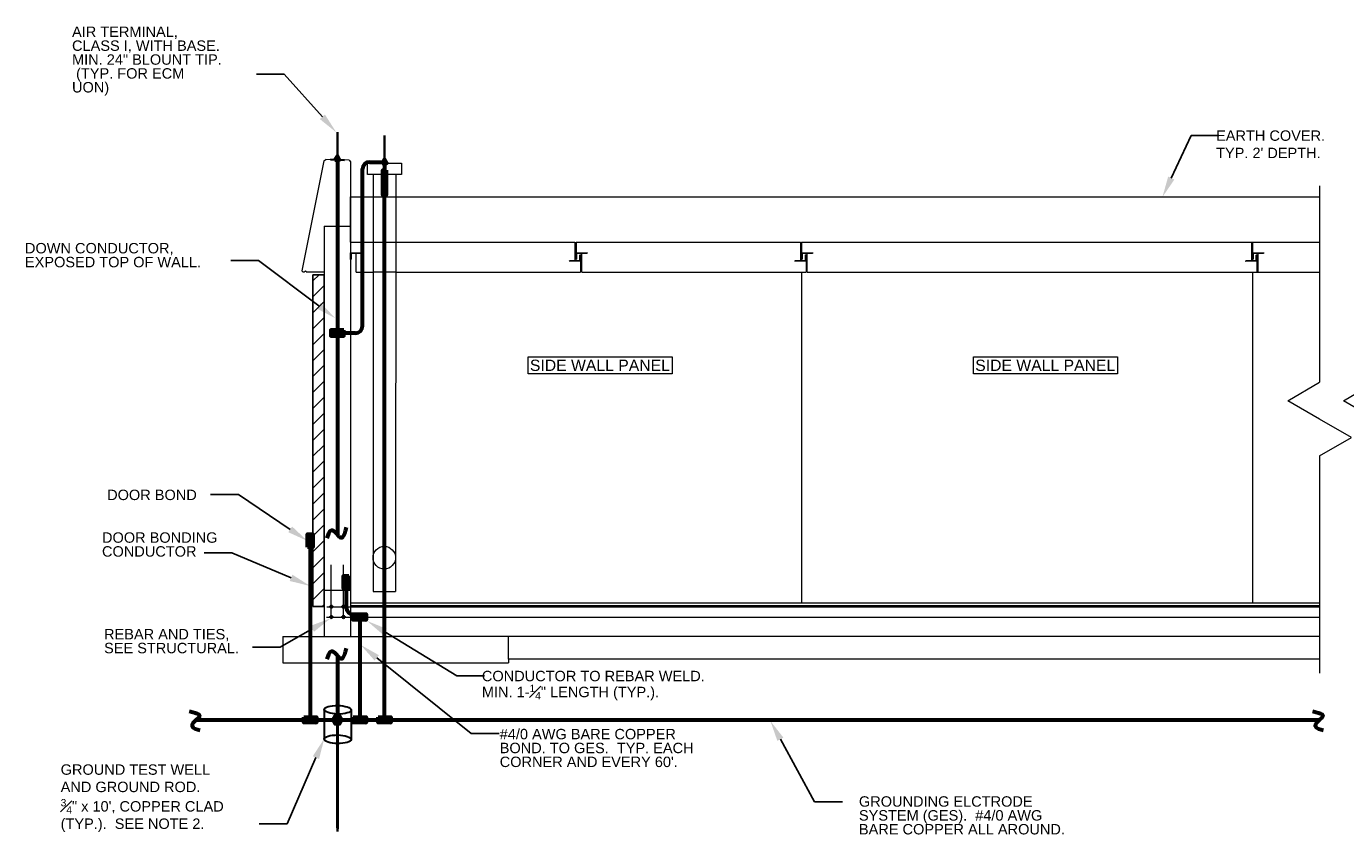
# Model space of a CAD drawing. Header units: inches. Extents: x 119 to 13708, y 367 to 7376.
# Tile 15 of 21: x 3656 to 4797, y 1289 to 1989. Entities that reach past the tile are written whole.
import ezdxf
from ezdxf import colors
from ezdxf.entities.mleader import LeaderData, LeaderLine
from ezdxf.enums import TextEntityAlignment as Align
from ezdxf.math import Vec2, Vec3

# ---------------------------------------------------------------- set-up
doc = ezdxf.new("R2010")
doc.units = ezdxf.units.IN
doc.header["$MEASUREMENT"] = 0
doc.linetypes.add('DASHED2', pattern=[0.375, 0.25, -0.125])
for name, color, linetype, lineweight in [('E-AIR-TERM', 3, 'Continuous', 35), ('E-ANNO-TEXT', 7, 'Continuous', 25), ('E-GND-COND', 92, 'DASHED2', 60), ('E-GND-GES', 92, 'Continuous', 60), ('E-ISO-BLDG', 253, 'Continuous', 9), ('E-LPS-COND', 92, 'Continuous', 60), ('S-201 Elevations [E-201 Reference]$0$E-REF', 253, 'Continuous', 9), ('S-201 Elevations [E-201 Reference]$0$Level 1', 7, 'Continuous', 0)]:
    doc.layers.add(name, color=color, linetype=linetype, lineweight=lineweight)
doc.styles.add("S-201 Elevations [E-201 Reference]$0$_1 4 1'-0", font='arial.ttf', dxfattribs={"height": 6})
doc.styles.get("Standard").update_dxf_attribs({"font": 'arial.ttf'})
doc.dimstyles.new("S-201 Elevations [E-201 Reference]$0$1 4 1'-0", dxfattribs={"dimtxt": 6, "dimasz": 9, "dimexe": 3, "dimexo": 3, "dimgap": 3, "dimtad": 1, "dimdec": 0, "dimzin": 11, "dimdsep": 46, "dimlunit": 3, "dimtxsty": "S-201 Elevations [E-201 Reference]$0$_1 4 1'-0", "dimcen": 0.09, "dimadec": 4, "dimazin": 3, "dimtfac": 1, "dimtdec": 0, "dimtofl": 0, "dimtmove": 0, "dimatfit": 3, "dimfxl": 1, "dimfrac": 2, "dimtolj": 1, "dimtzin": 11, "dimarcsym": 0})

# ---------------------------------------------------------------- blocks, each defined once
blk = doc.blocks.new('S-201 Elevations [E-201 Reference]$0$l6x312x516-e_78')
at = {"layer": 'S-201 Elevations [E-201 Reference]$0$Level 1', "color": 9, "extrusion": (0, 0, -1)}
for p, q in [((0, 0), (0, 19.1)), ((0, 19.1), (0, 19.1)), ((0, 19.1), (0, 19.1)), ((11.1, 0), (0, 0)), ((1, 18.1), (1, 18.1)), ((1, 18.1), (1, 1.9)), ((1, 1.9), (1, 1.9)), ((1.9, 1), (1.9, 1)), ((1.9, 1), (10.2, 1)), ((10.2, 1), (10.2, 1)), ((11.1, 0), (11.1, 0)), ((11.1, 0), (11.1, 0))]:
    blk.add_line(p, q, dxfattribs=at)
for centre, start, end in [((0, 18.1), 90, 180.0033), ((-1.9, 1.9), 269.9979, 359.9967), ((-10.2, 0), 90.0021, 180.0021)]:
    blk.add_arc(centre, 0.952, start, end, dxfattribs=at)
blk = doc.blocks.new('*D58')
at = {"layer": 'Defpoints', "color": 0, "transparency": 16777216}
for p in [(1257.6, 1367.3), (1290.7, 1367.3), (1212.1, 1013.9)]:
    blk.add_point(p, dxfattribs=at)
at = {"layer": 'S-201 Elevations [E-201 Reference]$0$E-REF', "color": 0, "lineweight": -2, "transparency": 16777216}
for p, q in [((1260.6, 1367.3), (1293.7, 1367.3)), ((1290.7, 1022.9), (1290.7, 1358.3)), ((1215.1, 1013.9), (1293.7, 1013.9))]:
    blk.add_line(p, q, dxfattribs=at)
at = {"layer": 'S-201 Elevations [E-201 Reference]$0$E-REF', "color": 0, "transparency": 16777216}
for points in [[(1289.2, 1358.3), (1292.2, 1358.3), (1290.7, 1367.3)], [(1289.2, 1022.9), (1292.2, 1022.9), (1290.7, 1013.9)]]:
    blk.add_solid(points, dxfattribs=at)
at = {"layer": 'S-201 Elevations [E-201 Reference]$0$E-REF', "color": 0, "transparency": 16777216, "insert": (1284.6, 1169.4), "char_height": 6, "attachment_point": 5, "rotation": 90, "style": "S-201 Elevations [E-201 Reference]$0$_1 4 1'-0"}
blk.add_mtext('\\A1;         29\'-5"', dxfattribs=at)
blk = doc.blocks.new('S-201 Elevations [E-201 Reference]')
at = {"layer": 'S-201 Elevations [E-201 Reference]$0$E-REF'}
h = blk.add_hatch(dxfattribs=at)
h.set_pattern_fill('HATCH', color=9, scale=1.624893, style=0, pattern_type=2)
h.set_pattern_definition([(45, (0.847, 1132.959), (-6.89384, 6.89384), [])])
h.paths.add_polyline_path([(-22.8, 1013.1), (-13, 1013.1), (-13, 1299.9), (-22.8, 1299.9)])
at = {"layer": 'S-201 Elevations [E-201 Reference]$0$E-REF', "extrusion": (0, 0, -1)}
h = blk.add_hatch(dxfattribs=at)
h.set_pattern_fill('HATCH', color=9, scale=1.624893, style=0, pattern_type=2)
h.set_pattern_definition([(45, (-1178.767, 1132.959), (-6.89384, 6.89384), [])])
h.paths.add_polyline_path([(-1212.1, 1013.1), (-1202.4, 1013.1), (-1202.4, 1299.9), (-1212.1, 1299.9)])
at = {"layer": 'S-201 Elevations [E-201 Reference]$0$E-REF', "color": 9}
for p, q in [((-13.3, 1398.6), (-32.3, 1303.5)), ((-13.3, 1398.6), (-11.8, 1399.8)), ((8.5, 1399), (-11.8, 1399.8)), ((8.5, 1399), (9.7, 1397.8)), ((9.7, 1397.8), (9.7, 1302.3)), ((1180.9, 1399), (1179.6, 1397.8)), ((1179.6, 1397.8), (1179.6, 1302.3)), ((1180.9, 1399), (1201.2, 1399.8)), ((1202.6, 1398.6), (1201.2, 1399.8)), ((1202.6, 1398.6), (1221.7, 1303.5)), ((29.3, 1386.8), (29.3, 1026.1)), ((48.8, 1386.8), (48.6, 1026.1)), ((1140.6, 1386.8), (1140.6, 1367.3)), ((1160.1, 1386.8), (1160.1, 1367.3)), ((847.7, 1376.9), (847.7, 1207)), ((895.9, 1376.9), (895.9, 1207)), ((9.7, 1328.3), (9.7, 1367.3)), ((9.7, 1367.3), (847.7, 1367.3)), ((895.9, 1367.3), (1179.6, 1367.3)), ((-13, 1342.1), (9.7, 1342.1)), ((-13, 1342.1), (-13, 987.1)), ((1202.4, 1342.1), (1179.6, 1342.1)), ((1202.4, 1342.1), (1202.4, 987.1)), ((9.7, 1328.3), (9.7, 1319)), ((9.7, 1328.3), (29.3, 1328.3)), ((29.3, 1328.3), (49.3, 1328.3)), ((48.8, 1328.3), (203.7, 1328.3)), ((203.7, 1328.3), (203.7, 1312.2)), ((204.7, 1328.3), (204.7, 1319)), ((204.7, 1328.3), (398.7, 1328.3)), ((398.7, 1328.3), (398.7, 1312.2)), ((399.7, 1328.3), (847.7, 1328.3)), ((399.7, 1328.3), (399.7, 1319)), ((788.7, 1328.3), (788.7, 1312.2)), ((789.7, 1328.3), (789.7, 1319)), ((895.9, 1328.3), (983.6, 1328.3)), ((983.6, 1328.3), (983.6, 1312.2)), ((984.7, 1328.3), (1178.6, 1328.3)), ((984.7, 1328.3), (984.7, 1319)), ((1179.6, 1328.3), (1160, 1328.3)), ((1179.6, 1328.3), (1179.6, 1319)), ((14.6, 1302.3), (14.6, 1318.5)), ((209.6, 1302.3), (209.6, 1318.5)), ((404.6, 1302.3), (404.6, 1318.5)), ((794.5, 1302.3), (794.5, 1318.5)), ((989.5, 1302.3), (989.5, 1318.5)), ((1174.8, 1302.3), (1174.8, 1318.5)), ((-31.3, 1302.3), (-32.3, 1303.5)), ((-30.3, 1302.3), (-31.3, 1302.3)), ((-13, 1302.3), (-27.9, 1302.3)), ((9.7, 1302.3), (9.7, 987.1)), ((14.6, 1302.3), (29.3, 1302.3)), ((48.7, 1302.3), (29.3, 1302.3)), ((48.7, 1302.3), (208.6, 1302.3)), ((208.6, 1311.7), (208.6, 1302.3)), ((209.6, 1302.3), (403.6, 1302.3)), ((399.7, 1302.3), (399.7, 1016.3)), ((403.6, 1311.7), (403.6, 1302.3)), ((404.6, 1302.3), (847.7, 1302.3)), ((789.7, 1302.3), (789.7, 1016.3)), ((793.5, 1311.7), (793.5, 1302.3)), ((895.9, 1302.3), (988.5, 1302.3)), ((988.5, 1311.7), (988.5, 1302.3)), ((989.5, 1302.3), (1174.8, 1302.3)), ((1179.6, 1302.3), (1179.6, 987.1)), ((1179.6, 1302.3), (1179.6, 1016.3)), ((1202.4, 1302.3), (1217.2, 1302.3)), ((1219.6, 1302.3), (1220.7, 1302.3)), ((1220.7, 1302.3), (1221.7, 1303.5)), ((1179.7, 1226.2), (1179.7, 1230.9)), ((847.7, 1143.4), (847.7, 955.3)), ((895.9, 1143.4), (895.9, 955.3)), ((9.7, 1026.9), (-13, 1026.9)), ((1179.6, 1026.9), (1202.4, 1026.9)), ((9.7, 1016.3), (847.7, 1016.3)), ((29.2, 1026.1, 0), (48.6, 1026.1, 0)), ((895.9, 1016.3), (1179.6, 1016.3)), ((9.7, 1013.9), (847.7, 1013.9)), ((895.9, 1013.9), (1179.6, 1013.9)), ((-48.8, 987.1), (-48.8, 964.3)), ((-48.8, 987.1), (45.5, 987.1)), ((847.7, 987.1), (45.5, 987.1)), ((146.2, 967.6), (146.2, 987.1)), ((1121.1, 987.1), (895.9, 987.1)), ((1020.4, 967.6), (1020.4, 987.1)), ((1215.4, 987.1), (1121.1, 987.1)), ((1215.4, 987.1), (1215.4, 964.3)), ((-48.8, 964.3), (146.2, 964.3)), ((146.2, 967.6), (146.2, 964.3)), ((847.7, 967.6), (146.2, 967.6)), ((1020.4, 967.6), (895.9, 967.6)), ((1020.4, 967.6), (1020.4, 964.3)), ((1215.4, 964.3), (1020.4, 964.3))]:
    blk.add_line(p, q, dxfattribs=at)
at = {"layer": 'S-201 Elevations [E-201 Reference]$0$E-REF', "color": 9, "flags": 128}
for points in [[(-30.3, 1302.3), (-29.1, 1303.5), (-27.9, 1302.3)], [(1219.6, 1302.3), (1218.4, 1303.5), (1217.2, 1302.3)]]:
    blk.add_lwpolyline(points, dxfattribs=at)
at = {"layer": 'S-201 Elevations [E-201 Reference]$0$E-REF', "color": 9}
for points in [[(847.7, 1175.2), (820.2, 1191.1), (847.7, 1207), (847.7, 1207)], [(895.9, 1175.2), (868.3, 1191.1), (895.9, 1207), (895.9, 1207)], [(847.7, 1143.4), (875.2, 1159.3), (847.7, 1175.2), (847.7, 1175.2)], [(895.9, 1143.4), (923.4, 1159.3), (895.9, 1175.2), (895.9, 1175.2)]]:
    blk.add_lwpolyline(points, dxfattribs=at)
blk.add_circle((38.9, 1055.3, 0), 9.75, dxfattribs=at)
for points in [[(24.4, 1396.5), (53.7, 1396.5), (53.7, 1386.8), (24.4, 1386.8)], [(1164.9, 1396.5), (1135.7, 1396.5), (1135.7, 1386.8), (1164.9, 1386.8)], [(-22.8, 1299.9), (-13, 1299.9), (-13, 1013.1), (-22.8, 1013.1)], [(-22.8, 1013.1), (-13, 1013.1), (-13, 1299.9), (-22.8, 1299.9)], [(1212.1, 1299.9), (1202.4, 1299.9), (1202.4, 1013.1), (1212.1, 1013.1)], [(1212.1, 1013.1), (1202.4, 1013.1), (1202.4, 1299.9), (1212.1, 1299.9)], [(163.4, 1228.9), (287.8, 1228.9), (287.8, 1214.4), (163.4, 1214.4)], [(548.5, 1228.9), (672.9, 1228.9), (672.9, 1214.3), (548.5, 1214.3)], [(938.4, 1228.9), (1062.9, 1228.9), (1062.9, 1214.4), (938.4, 1214.4)]]:
    blk.add_3dface(points, dxfattribs=at)
for p, xscale, yscale, zscale, rotation in [((9.7, 1319), 0.5117772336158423, 0.5117772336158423, 0.5117772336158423, 270), ((208.6, 1311.7), 0.5117772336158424, 0.5117772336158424, 0.5117772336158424, 90), ((204.7, 1319), 0.5117772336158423, 0.5117772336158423, 0.5117772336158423, 270), ((403.6, 1311.7), 0.5117772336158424, 0.5117772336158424, 0.5117772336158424, 90), ((399.7, 1319), 0.5117772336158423, 0.5117772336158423, 0.5117772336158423, 270), ((793.5, 1311.7), 0.5117772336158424, 0.5117772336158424, 0.5117772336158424, 90), ((789.7, 1319), 0.5117772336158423, 0.5117772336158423, 0.5117772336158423, 270), ((988.5, 1311.7), 0.5117772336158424, 0.5117772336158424, 0.5117772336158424, 90), ((984.7, 1319), 0.5117772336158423, 0.5117772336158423, 0.5117772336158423, 270)]:
    blk.add_blockref('S-201 Elevations [E-201 Reference]$0$l6x312x516-e_78', p, dxfattribs=dict(at, xscale=xscale, yscale=yscale, zscale=zscale, rotation=rotation))
at = {"layer": 'S-201 Elevations [E-201 Reference]$0$E-REF', "color": 9, "extrusion": (0, 0, -1), "xscale": 0.5117772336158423, "yscale": 0.5117772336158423, "zscale": 0.5117772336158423, "rotation": 270}
blk.add_blockref('S-201 Elevations [E-201 Reference]$0$l6x312x516-e_78', (-1179.6, 1319), dxfattribs=at)
at = {"layer": 'S-201 Elevations [E-201 Reference]$0$E-REF', "color": 9, "style": "S-201 Elevations [E-201 Reference]$0$_1 4 1'-0"}
for p in [(164.8, 1221.7), (549.9, 1221.7), (939.9, 1221.7)]:
    blk.add_text('SIDE WALL PANEL', height=9.749, dxfattribs=at).set_placement(p, align=Align.MIDDLE_LEFT)
at = {"layer": 'S-201 Elevations [E-201 Reference]$0$E-REF', "color": 9}
dim = blk.add_linear_dim(base=(1290.7, 1367.3), p1=(1212.1, 1013.9), p2=(1257.6, 1367.3), angle=90, text='         <>', dimstyle="S-201 Elevations [E-201 Reference]$0$1 4 1'-0", dxfattribs=at)
dim.commit()
dim.dimension.update_dxf_attribs({"geometry": '*D58', "text_midpoint": (1290.7, 1169.4), "dimtype": 128})

msp = doc.modelspace()

# ---------------------------------------------------------------- hatches: boundary and pattern name
at = {"layer": 'E-GND-COND', "linetype": 'Continuous', "transparency": 33554687}
h = msp.add_hatch(color=0, dxfattribs=at)
h.dxf.hatch_style = 1
h.paths.add_polyline_path([(3964.37316, 1842.53317), (3967.07316, 1842.53317), (3967.07316, 1853.33317), (3964.37316, 1853.33317)])
at = {"layer": 'E-GND-GES'}
h = msp.add_hatch(color=0, dxfattribs=at)
h.dxf.hatch_style = 1
h.paths.add_polyline_path([(3919.46626, 1725.64365), (3930.57294, 1725.64365), (3925.0196, 1723.26672), (3919.46626, 1723.26672)])
h.paths.add_polyline_path([(3930.57294, 1725.64365), (3930.57294, 1723.26672), (3925.0196, 1723.26672)], flags=17)
h.paths.add_polyline_path([(3925.0196, 1723.26672), (3930.57294, 1723.26672), (3930.57294, 1720.88979), (3919.46626, 1720.88979)])
h.paths.add_polyline_path([(3919.46626, 1723.20503, 0.0151483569), (3925.0196, 1723.26672), (3919.46626, 1720.88979)])
h = msp.add_hatch(color=0, dxfattribs=at)
h.dxf.hatch_style = 1
h.paths.add_polyline_path([(3919.46626, 1723.26672), (3925.0196, 1723.26672), (3919.46626, 1720.88979)])
h = msp.add_hatch(color=0, dxfattribs=at)
h.dxf.hatch_style = 1
h.paths.add_polyline_path([(3899.14194, 1549.24693), (3899.14194, 1538.14025), (3901.51887, 1543.69359), (3901.51887, 1549.24693)])
h.paths.add_polyline_path([(3899.14194, 1538.14025), (3901.51887, 1538.14025), (3901.51887, 1543.69359)], flags=17)
h.paths.add_polyline_path([(3901.51887, 1543.69359), (3901.51887, 1538.14025), (3903.89581, 1538.14025), (3903.89581, 1549.24693)])
h.paths.add_polyline_path([(3901.58056, 1549.24693, -0.0151483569), (3901.51887, 1543.69359), (3903.89581, 1549.24693)])
h = msp.add_hatch(color=0, dxfattribs=at)
h.dxf.hatch_style = 1
h.paths.add_polyline_path([(3901.51887, 1549.24693), (3901.51887, 1543.69359), (3903.89581, 1549.24693)])
h = msp.add_hatch(color=0, dxfattribs=at)
h.dxf.hatch_style = 1
h.paths.add_polyline_path([(3935.0208, 1502.22326), (3935.0208, 1513.32994), (3932.64387, 1507.7766), (3932.64387, 1502.22326)])
h.paths.add_polyline_path([(3935.0208, 1513.32994), (3932.64387, 1513.32994), (3932.64387, 1507.7766)], flags=17)
h.paths.add_polyline_path([(3932.64387, 1507.7766), (3932.64387, 1513.32994), (3930.26694, 1513.32994), (3930.26694, 1502.22326)])
h.paths.add_polyline_path([(3932.58218, 1502.22326, -0.0151483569), (3932.64387, 1507.7766), (3930.26694, 1502.22326)])
h = msp.add_hatch(color=0, dxfattribs=at)
h.dxf.hatch_style = 1
h.paths.add_polyline_path([(3932.64387, 1502.22326), (3932.64387, 1507.7766), (3930.26694, 1502.22326)])
h = msp.add_hatch(color=0, dxfattribs=at)
h.dxf.hatch_style = 1
h.paths.add_polyline_path([(3949.83419, 1480.05102), (3938.72751, 1480.05102), (3944.28085, 1477.67409), (3949.83419, 1477.67409)])
h.paths.add_polyline_path([(3938.72751, 1480.05102), (3938.72751, 1477.67409), (3944.28085, 1477.67409)], flags=17)
h.paths.add_polyline_path([(3944.28085, 1477.67409), (3938.72751, 1477.67409), (3938.72751, 1475.29715), (3949.83419, 1475.29715)])
h.paths.add_polyline_path([(3949.83419, 1477.6124, -0.0151483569), (3944.28085, 1477.67409), (3949.83419, 1475.29715)])
h = msp.add_hatch(color=0, dxfattribs=at)
h.dxf.hatch_style = 1
h.paths.add_polyline_path([(3949.83419, 1477.67409), (3944.28085, 1477.67409), (3949.83419, 1475.29715)])
at = {"layer": 'E-GND-GES', "linetype": 'Continuous', "lineweight": 30}
h = msp.add_hatch(color=0, dxfattribs=at)
h.dxf.hatch_style = 1
h.paths.add_polyline_path([(3922.61941, 1392.88457), (3920.21941, 1388.72764), (3925.01941, 1388.72764)])
h.paths.add_polyline_path([(3925.01941, 1392.88457), (3922.61941, 1392.88457), (3925.01941, 1388.72764)])
h.paths.add_polyline_path([(3927.41941, 1392.88457), (3925.01941, 1392.88457), (3925.01941, 1388.72764), (3925.51941, 1388.72764), (3929.81941, 1388.72764)])
h.paths.add_polyline_path([(3929.81941, 1388.72764), (3925.51941, 1388.72764), (3925.51941, 1387.86162), (3927.41941, 1384.57072)])
h.paths.add_polyline_path([(3925.51941, 1387.86162), (3925.51941, 1384.57072), (3927.41941, 1384.57072)], flags=17)
h.paths.add_polyline_path([(3924.51941, 1388.72764), (3920.21941, 1388.72764), (3922.61941, 1384.57072), (3924.51941, 1384.57072)])
at = {"layer": 'E-GND-GES'}
h = msp.add_hatch(color=0, dxfattribs=at)
h.dxf.hatch_style = 1
h.paths.add_polyline_path([(3907.07221, 1391.10458), (3895.96553, 1391.10458), (3901.51887, 1388.72764), (3907.07221, 1388.72764)])
h.paths.add_polyline_path([(3895.96553, 1391.10458), (3895.96553, 1388.72764), (3901.51887, 1388.72764)], flags=17)
h.paths.add_polyline_path([(3901.51887, 1388.72764), (3895.96553, 1388.72764), (3895.96553, 1386.35071), (3907.07221, 1386.35071)])
h.paths.add_polyline_path([(3907.07221, 1388.66595, -0.0151483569), (3901.51887, 1388.72764), (3907.07221, 1386.35071)])
h = msp.add_hatch(color=0, dxfattribs=at)
h.dxf.hatch_style = 1
h.paths.add_polyline_path([(3907.07221, 1388.72764), (3901.51887, 1388.72764), (3907.07221, 1386.35071)])
at = {"layer": 'E-GND-GES', "linetype": 'Continuous', "lineweight": 30}
h = msp.add_hatch(color=0, dxfattribs=at)
h.dxf.hatch_style = 1
h.paths.add_polyline_path([(3924.51941, 1296.24728), (3925.51941, 1296.24728), (3925.51941, 1388.72764), (3924.51941, 1388.72764)])
at = {"layer": 'E-GND-GES'}
h = msp.add_hatch(color=0, dxfattribs=at)
h.dxf.hatch_style = 1
h.paths.add_polyline_path([(3949.83419, 1391.10458), (3938.72751, 1391.10458), (3944.28085, 1388.72764), (3949.83419, 1388.72764)])
h.paths.add_polyline_path([(3938.72751, 1391.10458), (3938.72751, 1388.72764), (3944.28085, 1388.72764)], flags=17)
h.paths.add_polyline_path([(3944.28085, 1388.72764), (3938.72751, 1388.72764), (3938.72751, 1386.35071), (3949.83419, 1386.35071)])
h.paths.add_polyline_path([(3949.83419, 1388.66595, -0.0151483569), (3944.28085, 1388.72764), (3949.83419, 1386.35071)])
h = msp.add_hatch(color=0, dxfattribs=at)
h.dxf.hatch_style = 1
h.paths.add_polyline_path([(3949.83419, 1388.72764), (3944.28085, 1388.72764), (3949.83419, 1386.35071)])
h = msp.add_hatch(color=0, dxfattribs=at)
h.dxf.hatch_style = 1
h.paths.add_polyline_path([(3971.2765, 1391.10458), (3960.16982, 1391.10458), (3965.72316, 1388.72764), (3971.2765, 1388.72764)])
h.paths.add_polyline_path([(3960.16982, 1391.10458), (3960.16982, 1388.72764), (3965.72316, 1388.72764)], flags=17)
h.paths.add_polyline_path([(3965.72316, 1388.72764), (3960.16982, 1388.72764), (3960.16982, 1386.35071), (3971.2765, 1386.35071)])
h.paths.add_polyline_path([(3971.2765, 1388.66595, -0.0151483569), (3965.72316, 1388.72764), (3971.2765, 1386.35071)])
h = msp.add_hatch(color=0, dxfattribs=at)
h.dxf.hatch_style = 1
h.paths.add_polyline_path([(3971.2765, 1388.72764), (3965.72316, 1388.72764), (3971.2765, 1386.35071)])
at = {"layer": 'E-GND-GES', "linetype": 'Continuous', "lineweight": 30}
h = msp.add_hatch(color=0, dxfattribs=at)
h.dxf.hatch_style = 1
h.paths.add_polyline_path([(3925.01941, 1296.24728), (3924.51941, 1296.24728), (3925.01941, 1292.19364)])
h.paths.add_polyline_path([(3925.51941, 1296.24728), (3925.01941, 1296.24728), (3925.01941, 1292.19364)])
at = {"layer": 'E-LPS-COND'}
h = msp.add_hatch(color=0, dxfattribs=at)
h.dxf.hatch_style = 1
h.paths.add_polyline_path([(3925.00814, 1876.60145), (3922.8353, 1873.16181), (3926.90053, 1872.99989)])
h = msp.add_hatch(color=0, dxfattribs=at)
h.dxf.hatch_style = 1
h.paths.add_polyline_path([(3965.72316, 1873.73911), (3963.68893, 1870.21572), (3967.75739, 1870.21572)])

# ---------------------------------------------------------------- linework, layer by layer
at = {"layer": 'E-AIR-TERM', "color": 0}
for p, q in [((3925.01941, 1873.07193), (3925.01941, 1897.07193)), ((3965.72316, 1870.21572), (3965.72316, 1894.21572)), ((3919.02393, 1873.30479), (3931.01489, 1872.83908))]:
    msp.add_line(p, q, dxfattribs=at)
at = {"layer": 'E-GND-COND', "color": 0, "linetype": 'Continuous'}
msp.add_line((3967.07316, 1853.33317), (3964.37316, 1853.33317), dxfattribs=at)
msp.add_lwpolyline([(3967.07316, 1864.13317), (3967.07316, 1842.53317), (3964.37316, 1842.53317), (3964.37316, 1864.13317)], close=True, dxfattribs=at)
at = {"layer": 'E-GND-GES', "color": 0}
for p, q in [((3901.51887, 1543.69359), (3901.4433, 1388.72768)), ((3932.64387, 1502.22326), (3932.64387, 1486.05102)), ((3938.72751, 1480.05102), (3938.64387, 1480.05102)), ((3944.28085, 1477.67409), (3944.28085, 1388.72764)), ((3803.04936, 1388.72764), (3965.72316, 1388.72764)), ((3965.72316, 1388.72764), (4774.35977, 1388.72764))]:
    msp.add_line(p, q, dxfattribs=at)
at = {"layer": 'E-GND-GES', "color": 0, "linetype": 'Continuous', "lineweight": 30}
for p, q in [((3913.58342, 1397.6142), (3913.58342, 1372.12883)), ((3922.61941, 1392.88457), (3927.41941, 1384.57072)), ((3936.8711, 1397.2263), (3936.8711, 1371.74093)), ((3920.21941, 1388.72764), (3929.81941, 1388.72764)), ((3924.51941, 1388.72764), (3925.51941, 1388.72764)), ((3924.51941, 1388.72764), (3924.51941, 1296.24728)), ((3924.51941, 1388.72764), (3925.51941, 1388.72764)), ((3925.51941, 1388.72764), (3925.51941, 1296.24728)), ((3938.98085, 1388.72764), (3948.58085, 1388.72764)), ((3943.28085, 1388.72764), (3944.28085, 1388.72764)), ((3960.42316, 1388.72764), (3970.02316, 1388.72764)), ((3964.72316, 1388.72764), (3965.72316, 1388.72764)), ((3924.51941, 1296.24728), (3925.51941, 1296.24728)), ((3924.51941, 1296.24728), (3925.01941, 1292.19364)), ((3924.51941, 1296.24728), (3925.51941, 1296.24728)), ((3925.01941, 1292.19364), (3925.01941, 1296.24728)), ((3925.51941, 1296.24728), (3925.01941, 1292.19364))]:
    msp.add_line(p, q, dxfattribs=at)
msp.add_lwpolyline([(3929.81941, 1388.72764), (3927.41941, 1392.88457), (3922.61941, 1392.88457), (3920.21941, 1388.72764), (3922.61941, 1384.57072), (3927.41941, 1384.57072)], close=True, dxfattribs=at)
at = {"layer": 'E-GND-GES', "color": 0}
msp.add_arc((3938.64387, 1486.05102, 0), 6, 180, 270, dxfattribs=at)
at = {"layer": 'E-GND-GES', "color": 0, "linetype": 'Continuous', "lineweight": 30}
for centre in [(3925.22726, 1397.42025), (3925.22726, 1371.93488)]:
    msp.add_ellipse(centre, major_axis=(11.64384, -0.19395), ratio=0.3170602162, dxfattribs=at)
at = {"layer": 'E-GND-GES', "color": 0}
for points in [[(3932.47836, 1555.08942), (3930.4549, 1545.82654), (3927.47525, 1545.64613), (3924.82904, 1549.0971), (3921.29167, 1553.19929), (3917.5173, 1552.71715), (3915.99148, 1545.80681)], [(3932.47836, 1450.47578), (3930.4549, 1441.2129), (3927.47525, 1441.03249), (3924.82904, 1444.48346), (3921.29167, 1448.58565), (3917.5173, 1448.10351), (3915.99148, 1441.19317)], [(3796.79701, 1396.22467), (3806.05989, 1394.20121), (3806.24031, 1391.22156), (3802.78933, 1388.57534), (3798.68715, 1385.03798), (3799.16928, 1381.26361), (3806.07962, 1379.73779)], [(4768.10743, 1396.22467), (4777.37031, 1394.20121), (4777.55072, 1391.22156), (4774.09975, 1388.57534), (4769.99756, 1385.03798), (4770.4797, 1381.26361), (4777.39004, 1379.73779)]]:
    msp.add_open_spline(points, degree=3, dxfattribs=at)
at = {"layer": 'E-ISO-BLDG', "color": 0}
for p, q in [((3919.76694, 1477.67409), (3919.76694, 1522.91653)), ((3930.26694, 1477.67409), (3930.26694, 1522.84175)), ((3915.98007, 1486.58541), (4774.35977, 1486.58541)), ((3915.71672, 1477.67409), (4774.35977, 1477.67409))]:
    msp.add_line(p, q, dxfattribs=at)
for centre in [(3918.96092, 1486.58541), (3919.76694, 1487.39143), (3919.76694, 1485.7794), (3920.57295, 1486.58541), (3929.46092, 1486.58541), (3930.26694, 1487.39143), (3930.26694, 1485.7794), (3931.07295, 1486.58541), (3918.96092, 1477.67409), (3919.76694, 1478.4801), (3919.76694, 1476.86807), (3920.57295, 1477.67409), (3929.46092, 1477.67409), (3930.26694, 1478.4801), (3930.26694, 1476.86807), (3931.07295, 1477.67409)]:
    msp.add_circle(centre, 0.80602, dxfattribs=at)
at = {"layer": 'E-LPS-COND', "color": 0}
for p, q in [((3925.01941, 1874.13589), (3925.01941, 1548.79043)), ((3952.68531, 1871.15662), (3965.72316, 1871.15662)), ((3965.72316, 1871.15662), (3965.72316, 1864.13317)), ((3946.68531, 1729.26672), (3946.68531, 1865.15662)), ((3965.72316, 1388.72764), (3965.72316, 1842.53317)), ((3930.57294, 1725.64365), (3919.46626, 1720.88979)), ((3940.68531, 1723.26672), (3927.91774, 1723.26672)), ((3899.14194, 1538.14025), (3903.89581, 1549.24693)), ((3935.0208, 1513.32994), (3930.26694, 1502.22326)), ((3938.72751, 1480.05102), (3949.83419, 1475.29715)), ((3925.01941, 1444.15843), (3925.01941, 1388.72764)), ((3895.96553, 1391.10458), (3907.07221, 1386.35071)), ((3938.72751, 1391.10458), (3949.83419, 1386.35071)), ((3960.16982, 1391.10458), (3971.2765, 1386.35071))]:
    msp.add_line(p, q, dxfattribs=at)
for points in [[(3922.8353, 1873.16181), (3926.90053, 1872.99989), (3925.00814, 1876.60145)], [(3899.14194, 1538.14025), (3899.14194, 1549.24693), (3903.89581, 1549.24693), (3903.89581, 1538.14025)], [(3935.0208, 1513.32994), (3935.0208, 1502.22326), (3930.26694, 1502.22326), (3930.26694, 1513.32994)], [(3895.96553, 1391.10458), (3907.07221, 1391.10458), (3907.07221, 1386.35071), (3895.96553, 1386.35071)], [(3938.72751, 1391.10458), (3949.83419, 1391.10458), (3949.83419, 1386.35071), (3938.72751, 1386.35071)], [(3960.16982, 1391.10458), (3971.2765, 1391.10458), (3971.2765, 1386.35071), (3960.16982, 1386.35071)]]:
    msp.add_lwpolyline(points, close=True, dxfattribs=at)
at = {"layer": 'E-LPS-COND', "color": 0, "elevation": 0}
for points in [[(3963.68893, 1870.21572), (3967.75739, 1870.21572), (3965.72316, 1873.73911)], [(3930.57294, 1725.64365), (3919.46626, 1725.64365), (3919.46626, 1720.88979), (3930.57294, 1720.88979)], [(3938.72751, 1480.05102), (3949.83419, 1480.05102), (3949.83419, 1475.29715), (3938.72751, 1475.29715)]]:
    msp.add_lwpolyline(points, close=True, dxfattribs=at)
at = {"layer": 'E-LPS-COND', "color": 0}
for centre, start, end in [((3952.68531, 1865.15662), 90, 180), ((3940.68531, 1729.26672), 270, 0)]:
    msp.add_arc(centre, 6, start, end, dxfattribs=at)

# ---------------------------------------------------------------- block references
at = {"layer": 'E-GND-GES', "color": 0}
msp.add_blockref('S-201 Elevations [E-201 Reference]', (3926.67323, 473.67955), dxfattribs=at)

# ---------------------------------------------------------------- texts
at = {"layer": 'E-ANNO-TEXT', "color": 0, "char_height": 9, "attachment_point": 1, "line_spacing_factor": 0.8}
for s, width, heights, insert in [('\\A1;AIR TERMINAL, CLASS I, WITH BASE.  MIN. 24" BLOUNT TIP.  (TYP. FOR ECM UON)', 132.1768467, [62.6908], (3695.54065, 1988.34738)), ("\\A1;\\pxsm1;EARTH COVER.\\PTYP. 2' DEPTH.", 98.0408615, [33.35497], (4684.87964, 1898.53669)), ('\\A1;DOWN CONDUCTOR,\\PEXPOSED TOP OF WALL. ', 160.056963, [32.87581], (3654.82212, 1801.16824)), ('\\A1;DOOR BOND', 84.4075108, [16.40576], (3725.89569, 1587.80005)), ('\\A1;DOOR BONDING CONDUCTOR', 103.7733601, [34.03537], (3721.45343, 1550.89714)), ('\\A1;REBAR AND TIES,  SEE STRUCTURAL.', 119.6646365, [31.72598], (3723.24251, 1467.33557)), ('\\A1;CONDUCTOR TO REBAR WELD.  MIN. 1-{\\H0.7x;\\S1#4;}" LENGTH (TYP.).', 198.5481677, [36.07206], (4049.95773, 1431.12939)), ("\\A1;#4/0 AWG BARE COPPER BOND. TO GES.  TYP. EACH CORNER AND EVERY 60'.", 172.5839, [42.39868], (4065.38575, 1380.90525)), ('\\A1;\\pxsm1;GROUND TEST WELL AND GROUND ROD.\\P{\\H0.7x;\\S3#4;}" x 10\', COPPER CLAD (TYP.).  SEE NOTE 2.', 141.8029919, [63.04738], (3685.7049, 1350.2231)), ('\\A1;GROUNDING ELCTRODE SYSTEM (GES).  #4/0 AWG BARE COPPER ALL AROUND.', 183.9896516, [46.47388], (4376.01409, 1322.62345))]:
    msp.add_mtext_dynamic_manual_height_columns(s, width=width, gutter_width=48, heights=heights, dxfattribs=dict(at, insert=insert))

# ---------------------------------------------------------------- leaders
at = {"layer": 'E-ANNO-TEXT', "color": 0}
ml = msp.add_multileader_mtext('Standard', dxfattribs=at)
ml.set_content('')
ml.set_leader_properties()
ml.build(insert=Vec2(0, 0))
ml.multileader.update_dxf_attribs({"dogleg_length": 24, "arrow_head_size": 18})
ctx = ml.context
ctx.base_point, ctx.char_height, ctx.arrow_head_size, ctx.landing_gap_size, ctx.plane_origin = Vec3(3854.80329, 1947.24388), 0.18, 18, 0.125, Vec3(3533.21595, 1898.03344)
ctx.text_align_type = 2
notes = []
notes.append((ctx, [(1, (1, 1, 0), (3879.05329, 1947.24388), (-1, 0), 24, [(0, [(3924.01043, 1896.87524)], 0, [])])]))
ctx.mtext.insert, ctx.mtext.alignment, ctx.mtext.flow_direction = Vec3(3854.92829, 1947.33388), 3, 5
ml = msp.add_multileader_mtext('Standard', dxfattribs=at)
ml.set_content('')
ml.set_leader_properties()
ml.build(insert=Vec2(0, 0))
ml.multileader.update_dxf_attribs({"dogleg_length": 24, "arrow_head_size": 18})
ctx = ml.context
ctx.base_point, ctx.char_height, ctx.arrow_head_size, ctx.landing_gap_size, ctx.plane_origin = Vec3(4687.27964, 1894.21669), 0.18, 18, 0.125, Vec3(4635.22656, 1871.92291)
ctx.text_align_type = 2
notes.append((ctx, [(0, (1, 1, 0), (4663.27964, 1894.21669), (1, 0), 24, [(0, [(4638.51225, 1840.98319)], 0, [])])]))
ctx.mtext.insert, ctx.mtext.alignment, ctx.mtext.flow_direction = Vec3(4687.40464, 1894.30669), 3, 5
ml = msp.add_multileader_mtext('Standard', dxfattribs=at)
ml.set_content('')
ml.set_leader_properties()
ml.build(insert=Vec2(0, 0))
ml.multileader.update_dxf_attribs({"dogleg_length": 24, "arrow_head_size": 18})
ctx = ml.context
ctx.base_point, ctx.char_height, ctx.arrow_head_size, ctx.landing_gap_size, ctx.plane_origin = Vec3(3832.64773, 1785.96039), 0.18, 18, 0.125, Vec3(3571.24805, 1686.06733)
ctx.text_align_type = 2
notes.append((ctx, [(1, (1, 1, 0), (3856.89773, 1785.96039), (-1, 0), 24, [(0, [(3923.22981, 1736.07768)], 0, [])])]))
ctx.mtext.insert, ctx.mtext.alignment, ctx.mtext.flow_direction = Vec3(3832.77273, 1786.05039), 3, 5
ml = msp.add_multileader_mtext('Standard', dxfattribs=at)
ml.set_content('')
ml.set_leader_properties()
ml.build(insert=Vec2(0, 0))
ml.multileader.update_dxf_attribs({"dogleg_length": 24, "arrow_head_size": 18})
ctx = ml.context
ctx.base_point, ctx.char_height, ctx.arrow_head_size, ctx.landing_gap_size, ctx.plane_origin = Vec3(3815.104, 1583.48659), 0.18, 18, 0.125, Vec3(3432.51765, 1541.87819)
ctx.text_align_type = 2
notes.append((ctx, [(1, (1, 1, 0), (3839.354, 1583.48659), (-1, 0), 24, [(0, [(3899.14194, 1543.45603)], 0, [])])]))
ctx.mtext.insert, ctx.mtext.alignment, ctx.mtext.flow_direction = Vec3(3815.229, 1583.57659), 3, 5
ml = msp.add_multileader_mtext('Standard', dxfattribs=at)
ml.set_content('')
ml.set_leader_properties()
ml.build(insert=Vec2(0, 0))
ml.multileader.update_dxf_attribs({"dogleg_length": 24, "arrow_head_size": 18})
ctx = ml.context
ctx.base_point, ctx.char_height, ctx.arrow_head_size, ctx.landing_gap_size, ctx.plane_origin = Vec3(3809.61115, 1533.30136), 0.18, 18, 0.125, Vec3(3547.60893, 1456.70977)
ctx.text_align_type = 2
notes.append((ctx, [(1, (1, 1, 0), (3833.86115, 1533.30136), (-1, 0), 24, [(0, [(3901.49975, 1504.48861)], 0, [])])]))
ctx.mtext.insert, ctx.mtext.alignment, ctx.mtext.flow_direction = Vec3(3809.73615, 1533.39136), 3, 5
ml = msp.add_multileader_mtext('Standard', dxfattribs=at)
ml.set_content('')
ml.set_leader_properties()
ml.build(insert=Vec2(0, 0))
ml.multileader.update_dxf_attribs({"dogleg_length": 24, "arrow_head_size": 18})
ctx = ml.context
ctx.base_point, ctx.char_height, ctx.arrow_head_size, ctx.landing_gap_size, ctx.plane_origin = Vec3(3851.27469, 1451.64425), 0.18, 18, 0.125, Vec3(3432.51765, 1482.35285)
ctx.text_align_type = 2
notes.append((ctx, [(1, (1, 1, 0), (3875.52469, 1451.64425), (-1, 0), 24, [(0, [(3918.96092, 1476.42923)], 0, [])])]))
ctx.mtext.insert, ctx.mtext.alignment, ctx.mtext.flow_direction = Vec3(3851.39969, 1451.73425), 3, 5
ml = msp.add_multileader_mtext('Standard', dxfattribs=at)
ml.set_content('')
ml.set_leader_properties()
ml.build(insert=Vec2(0, 0))
ml.multileader.update_dxf_attribs({"dogleg_length": 24, "arrow_head_size": 18})
ctx = ml.context
ctx.base_point, ctx.char_height, ctx.arrow_head_size, ctx.landing_gap_size, ctx.plane_origin = Vec3(4052.35773, 1426.80939), 0.18, 18, 0.125, Vec3(4049.59498, 1306.97641)
ctx.text_align_type = 2
notes.append((ctx, [(0, (1, 1, 0), (4028.35773, 1426.80939), (1, 0), 24, [(0, [(3950.68115, 1474.28493)], 0, [])])]))
ctx.mtext.insert, ctx.mtext.alignment, ctx.mtext.flow_direction = Vec3(4052.48273, 1426.89939), 3, 5
ml = msp.add_multileader_mtext('Standard', dxfattribs=at)
ml.set_content('')
ml.set_leader_properties()
ml.build(insert=Vec2(0, 0))
ml.multileader.update_dxf_attribs({"dogleg_length": 24, "arrow_head_size": 18})
ctx = ml.context
ctx.base_point, ctx.char_height, ctx.arrow_head_size, ctx.landing_gap_size, ctx.plane_origin = Vec3(4064.77932, 1376.88107), 0.18, 18, 0.125, Vec3(4049.59498, 1238.56571)
ctx.text_align_type = 2
notes.append((ctx, [(0, (1, 1, 0), (4040.77932, 1376.88107), (1, 0), 24, [(0, [(3945.00665, 1453.6297)], 0, [])])]))
ctx.mtext.insert, ctx.mtext.alignment, ctx.mtext.flow_direction = Vec3(4064.90432, 1376.97107), 3, 5
ml = msp.add_multileader_mtext('Standard', dxfattribs=at)
ml.set_content('')
ml.set_leader_properties()
ml.build(insert=Vec2(0, 0))
ml.multileader.update_dxf_attribs({"dogleg_length": 24, "arrow_head_size": 18})
ctx = ml.context
ctx.base_point, ctx.char_height, ctx.arrow_head_size, ctx.landing_gap_size, ctx.plane_origin = Vec3(4361.70175, 1317.67555), 0.18, 18, 0.125, Vec3(4174.498, 1188.27779)
ctx.text_align_type = 2
notes.append((ctx, [(0, (1, 1, 0), (4337.70175, 1317.67555), (1, 0), 24, [(0, [(4299.44094, 1387.77929)], 0, [])])]))
ctx.mtext.insert, ctx.mtext.alignment, ctx.mtext.flow_direction = Vec3(4361.82675, 1317.76555), 3, 5
ml = msp.add_multileader_mtext('Standard', dxfattribs=at)
ml.set_content('')
ml.set_leader_properties()
ml.build(insert=Vec2(0, 0))
ml.multileader.update_dxf_attribs({"dogleg_length": 24, "arrow_head_size": 18})
ctx = ml.context
ctx.base_point, ctx.char_height, ctx.arrow_head_size, ctx.landing_gap_size, ctx.plane_origin = Vec3(3857.21869, 1298.84851), 0.18, 18, 0.125, Vec3(3695.94693, 1364.58636)
ctx.text_align_type = 2
notes.append((ctx, [(1, (1, 1, 0), (3881.46869, 1298.84851), (-1, 0), 24, [(0, [(3913.66636, 1372.54848)], 0, [])])]))
ctx.mtext.insert, ctx.mtext.alignment, ctx.mtext.flow_direction = Vec3(3857.34369, 1298.93851), 3, 5
for ctx, leaders in notes:
    for number, flags, end, landing, length, lines in leaders:
        leader = LeaderData()
        leader.index, (leader.has_last_leader_line, leader.has_dogleg_vector, leader.attachment_direction) = number, flags
        leader.last_leader_point, leader.dogleg_vector, leader.dogleg_length = Vec3(end), Vec3(landing), length
        for number, points, colour, breaks in lines:
            line = LeaderLine()
            line.index, line.vertices, line.color, line.breaks = number, Vec3.list(points), colors.encode_raw_color(colour), breaks
            leader.lines.append(line)
        ctx.leaders.append(leader)

doc.saveas('drawing.dxf')
